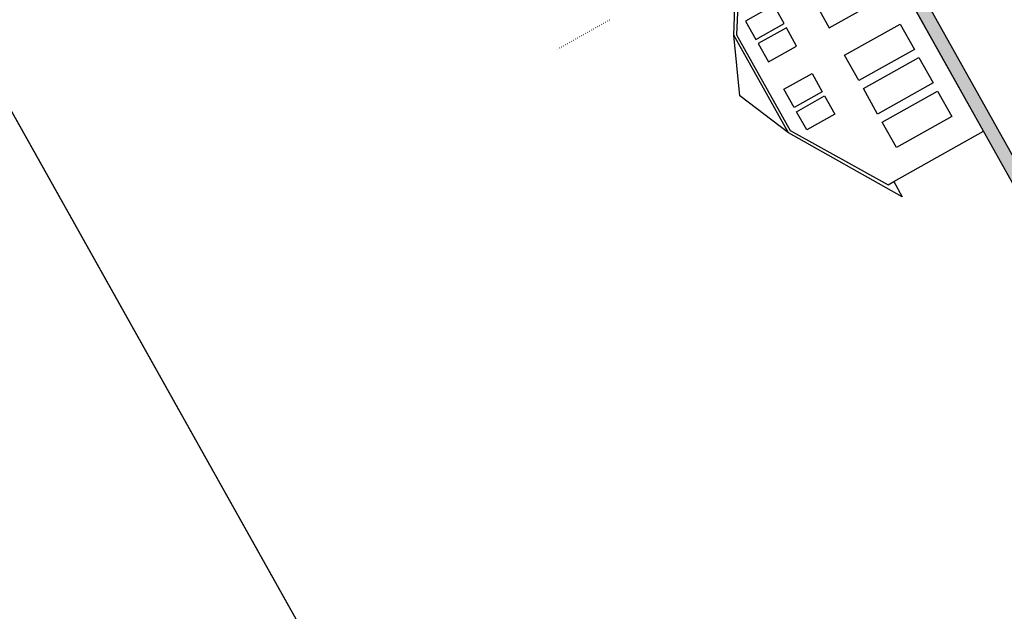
# Model space of a CAD drawing. Header units: metres. Extents: x -141 to 670, y -272 to 642.
# Tile 31 of 34: x 515 to 551, y 334 to 356. Entities that reach past the tile are written whole.
import ezdxf

# ---------------------------------------------------------------- set-up
doc = ezdxf.new("R2010")
doc.units = ezdxf.units.M
doc.header["$LTSCALE"] = 0.05
doc.layers.add('_Hilfe', color=40, linetype='Continuous', plot=False)
for name, color, linetype in [('A_Fassade', 4, 'Continuous'), ('Line 0.05', 9, 'Continuous'), ('Line 0.15', 8, 'Continuous'), ('Linie 0.05', 9, 'Continuous')]:
    doc.layers.add(name, color=color, linetype=linetype)

# ---------------------------------------------------------------- blocks, each defined once
blk = doc.blocks.new('alte Schlosserei')
at = {"layer": 'Line 0.15'}
for points in [[(-2.065, -0.901), (0, 0), (2.063, -0.901)], [(-5.538, -3.409), (-5.537, -7.212), (5.54, -7.21), (5.54, -3.406)]]:
    blk.add_lwpolyline(points, dxfattribs=at)
blk.add_lwpolyline([(-5.538, -3.168), (-5.538, -3.409), (-6.177, -3.409), (-2.065, -0.901), (2.063, -0.901), (6.179, -3.406), (5.54, -3.406), (5.539, -3.165), (2.021, -0.99), (-2.021, -0.991)], close=True, dxfattribs=at)
at = {"layer": 'Linie 0.05'}
for points in [[(-2.305, -1.536), (-1.531, -1.535), (-1.531, -2.728), (-2.305, -2.729)], [(-1.354, -1.535), (-0.58, -1.535), (-0.58, -2.728), (-1.354, -2.728)], [(1.355, -1.535), (0.581, -1.535), (0.581, -2.728), (1.355, -2.728)], [(2.306, -1.534), (1.532, -1.535), (1.532, -2.728), (2.306, -2.727)], [(-4.49, -4.108), (-3.415, -4.108), (-3.414, -6.458), (-4.49, -6.458)], [(-3.073, -4.108), (-1.997, -4.108), (-1.997, -6.457), (-3.072, -6.458)], [(-1.655, -4.108), (-0.58, -4.107), (-0.579, -6.457), (-1.655, -6.457)], [(1.657, -4.107), (0.582, -4.107), (0.582, -6.457), (1.658, -6.457)], [(3.075, -4.106), (1.999, -4.107), (2, -6.457), (3.075, -6.456)], [(4.492, -4.106), (3.417, -4.106), (3.417, -6.456), (4.493, -6.456)]]:
    blk.add_lwpolyline(points, close=True, dxfattribs=at)

msp = doc.modelspace()

# ---------------------------------------------------------------- hatches: boundary and pattern name
at = {"transparency": 33554687}
msp.add_hatch(color=256, dxfattribs=at).paths.add_polyline_path([(628.264, 211.978), (527.035, 392.659), (520.447, 388.968), (485.2, 451.88), (485.636, 452.125), (520.639, 389.649), (527.227, 393.339), (628.7, 212.222)])

# ---------------------------------------------------------------- linework, layer by layer
at = {"layer": '_Hilfe'}
for points in [[(447.986, 470.405), (603.07, 193.623), (669.802, 231.011), (514.718, 507.793)], [(383.655, 434.365), (538.74, 157.583), (603.069, 193.625), (447.985, 470.407)]]:
    msp.add_lwpolyline(points, close=True, dxfattribs=at)
at = {"layer": 'A_Fassade', "color": 52, "true_color": 0xc8c92d, "transparency": 33554534}
for points in [[(536.221, 355.546), (536.233, 355.552)], [(536.295, 355.587), (536.307, 355.594)], [(535.627, 355.213), (535.639, 355.22)], [(535.701, 355.255), (535.714, 355.262)], [(535.776, 355.296), (535.788, 355.303)], [(535.85, 355.338), (535.862, 355.345)], [(535.924, 355.379), (535.936, 355.386)], [(535.998, 355.421), (536.01, 355.428)], [(536.072, 355.463), (536.084, 355.469)], [(536.146, 355.504), (536.159, 355.511)], [(534.96, 354.839), (534.972, 354.846)], [(535.034, 354.881), (535.046, 354.888)], [(535.108, 354.922), (535.12, 354.929)], [(535.182, 354.964), (535.195, 354.971)], [(535.257, 355.006), (535.269, 355.012)], [(535.331, 355.047), (535.343, 355.054)], [(535.405, 355.089), (535.417, 355.095)], [(535.479, 355.13), (535.491, 355.137)], [(535.553, 355.172), (535.565, 355.179)], [(534.367, 354.507), (534.379, 354.514)], [(534.441, 354.549), (534.453, 354.555)], [(534.515, 354.59), (534.527, 354.597)], [(534.589, 354.632), (534.601, 354.638)], [(534.663, 354.673), (534.675, 354.68)], [(534.737, 354.715), (534.75, 354.722)], [(534.812, 354.756), (534.824, 354.763)], [(534.886, 354.798), (534.898, 354.805)]]:
    msp.add_lwpolyline(points, dxfattribs=at)
at = {"layer": 'Line 0.05'}
msp.add_lwpolyline([(628.264, 211.978), (527.035, 392.659), (520.447, 388.968), (485.2, 451.88), (485.636, 452.125), (520.639, 389.649), (527.227, 393.339), (628.7, 212.222)], close=True, dxfattribs=at)

# ---------------------------------------------------------------- block references
at = {"rotation": 119.2604005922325}
msp.add_blockref('alte Schlosserei', (541.107, 352.785), dxfattribs=at)

doc.saveas('drawing.dxf')
